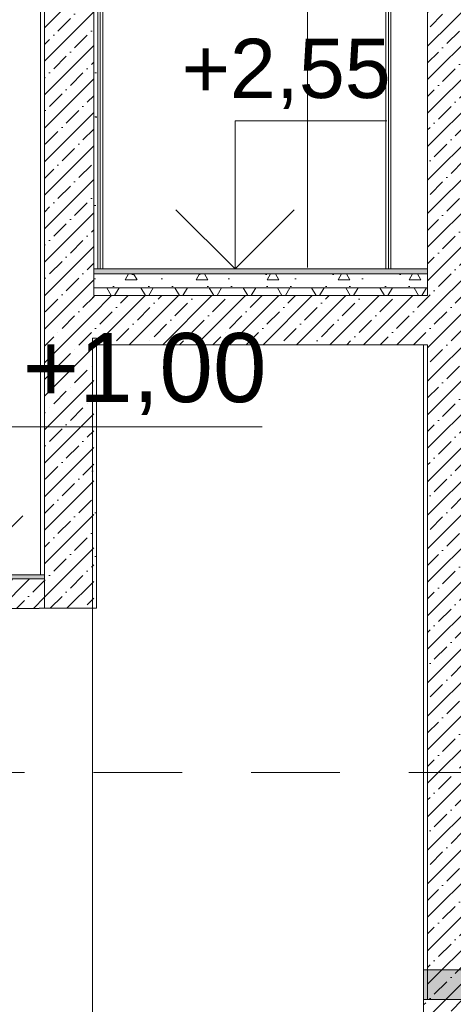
# Model space of a CAD drawing. Header units: millimetres. Extents: x -7244646 to -5701154, y 5723682 to 6071635.
# Tile 41 of 256: x -6385988 to -6383788, y 5738634 to 5743622. Entities that reach past the tile are written whole.
import ezdxf

# ---------------------------------------------------------------- set-up
doc = ezdxf.new("R2010")
doc.units = ezdxf.units.MM
doc.header["$MEASUREMENT"] = 0
doc.set_wipeout_variables(frame=1)
doc.linetypes.add('Dashed', pattern=[800, 450, -350])
doc.linetypes.add('Wipeout_Contour', pattern=[1000, 0, -1000])
for name, color, linetype, lineweight in [('0_Ном._пера__1', 7, 'Continuous', 0), ('0_Ном._пера__101', 252, 'Continuous', 0), ('0_Ном._пера__21', 7, 'Continuous', 5), ('АР-вертикальная связь - Лестница.АР_Ном._пера__1', 7, 'Continuous', 0), ('АР-вертикальная связь - Лестница.АР_Ном._пера__120', 7, 'Continuous', 0), ('АР-Стены внешние_Балконы _ лоджии.АР_Ном._пера__101', 252, 'Continuous', 0), ('АР-Стены_внешние_.АР_Ном._пера__120', 7, 'Continuous', 0), ('АР-Стены_внутренние_пилоны.АР_Ном._пера__1', 7, 'Continuous', 0), ('АР-Стены_внутренние_пилоны.АР_Ном._пера__120', 7, 'Continuous', 0), ('АР-Стены_Перегородки_межквартирные_200.АР_Ном._пера__120', 7, 'Continuous', 0), ('АР-Чертеж-Размеры.АР_Ном._пера__1', 7, 'Continuous', 0), ('АР-Чертеж-Размеры.АР_Ном._пера__120', 7, 'Continuous', 0), ('АР-Чертеж-Размеры.АР_Ном._пера__141', 7, 'Continuous', 5), ('Перекрытие_Ном._пера__1', 7, 'Continuous', 0), ('Перекрытие_Ном._пера__120', 7, 'Continuous', 0), ('Разрез_Заливки_Ном._пера__1', 7, 'Continuous', 0)]:
    doc.layers.add(name, color=color, linetype=linetype, lineweight=lineweight)
for name, color, linetype in [('АР-Стены_Перегородки_межквартирные_200.АР', 7, 'Continuous'), ('АР-Чертеж-Размеры.АР', 7, 'Continuous'), ('Разрез_Заливки', 7, 'Continuous')]:
    doc.layers.add(name, color=color, linetype=linetype)
doc.styles.add('РЎР“Р•РќР•Р\xa0Р\x98Р\xa0_РЎРўР\x98Р›Р¬_2', font='arial.ttf')
doc.dimstyles.new('СГЕНЕРИР_СТИЛЬ__1', dxfattribs={"dimtxt": 500, "dimasz": 237.5, "dimexe": 0.18, "dimexo": 43263.067461, "dimgap": 0, "dimtad": 1, "dimlfac": 0.001, "dimzin": 0, "dimdsep": 46, "dimtxsty": 'РЎР“Р•РќР•Р\xa0Р\x98Р\xa0_РЎРўР\x98Р›Р¬_2', "dimblk": 'ARROWHEAD_6', "dimblk1": 'ARROWHEAD_6', "dimblk2": 'ARROWHEAD_6', "dimcen": 0.09, "dimclrd": 7, "dimclre": 7, "dimclrt": 7, "dimadec": 0, "dimazin": 0, "dimtfac": 1, "dimtdec": 4, "dimtmove": 2, "dimatfit": 3, "dimfxl": 1, "dimtolj": 1, "dimtzin": 0, "dimarcsym": 0})
pattern_1 = [(45, (-7387333.12, 5739809.18), (-84.852814, 84.852814), []), (45, (-7387375.54, 5739851.61), (-84.852814, 84.852814), [90, -30, 0, -30])]
pattern_2 = [(45, (-7387333.12, 5740159.18), (-111.369318, 111.369318), [0, -105, 0, -157.5]), (110, (-7386983.12, 5740159.18), (148.001588, 53.868173), [0, -77, 0, -133])]

# ---------------------------------------------------------------- blocks, each defined once
blk = doc.blocks.new('*D52', base_point=(-7387333.1, 5739809.2))
at = {"layer": 'АР-Чертеж-Размеры.АР_Ном._пера__1', "color": 7, "linetype": 'Continuous', "lineweight": 0, "transparency": 16777216}
for p, q in [((-6411439.3, 5858499.2), (-6411439.3, 5858686.7)), ((-6411314.3, 5858374.2), (-6411564.3, 5858624.2)), ((-6388218.7, 5858499.2), (-6411673.7, 5858499.2)), ((-6411439.3, 5738589.2), (-6411439.3, 5858499.2)), ((-6411564.3, 5738714.2), (-6411314.3, 5738464.2)), ((-6411204.9, 5738589.2), (-6411673.7, 5738589.2)), ((-6411439.3, 5738401.7), (-6411439.3, 5738589.2))]:
    blk.add_line(p, q, dxfattribs=at)
at = {"layer": 'АР-Чертеж-Размеры.АР_Ном._пера__1', "color": 7, "lineweight": 0, "transparency": 16777216, "insert": (-6411889.3, 5853972.3), "char_height": 500, "attachment_point": 7, "rotation": 90, "style": 'РЎР“Р•РќР•Р\xa0Р\x98Р\xa0_РЎРўР\x98Р›Р¬_2'}
blk.add_mtext('\\A1;{\\pql;\\fArial|b0|i0|c204|p0;\\W1.000000;119,91}', dxfattribs=at)
blk = doc.blocks.new('ARROWHEAD_6')
at = {"color": 0, "linetype": 'Continuous', "lineweight": 0}
for p, q in [((-0.5, -0.5), (0.5, 0.5)), ((0, 0), (-1, 0))]:
    blk.add_line(p, q, dxfattribs=at)
blk = doc.blocks.new('Линейный Размер_6_3', base_point=(-6384895.6, 5742359.2))
at = {"layer": 'АР-Чертеж-Размеры.АР_Ном._пера__1', "color": 7, "linetype": 'Continuous', "lineweight": 0}
for q in [(-6385120.6, 5742359.2), (-6384670.6, 5742359.2)]:
    blk.add_line((-6384895.6, 5742359.2), q, dxfattribs=at)
at = {"layer": 'АР-Чертеж-Размеры.АР_Ном._пера__141', "color": 7, "linetype": 'Continuous', "lineweight": 5}
for p, q in [((-6384895.6, 5742359.2), (-6384895.6, 5743109.2)), ((-6384895.6, 5743109.2), (-6384125.1, 5743109.2)), ((-6384895.6, 5742359.2), (-6385195.6, 5742659.2)), ((-6384595.6, 5742659.2), (-6384895.6, 5742359.2))]:
    blk.add_line(p, q, dxfattribs=at)
at = {"layer": 'АР-Чертеж-Размеры.АР_Ном._пера__120', "color": 7, "lineweight": 0, "insert": (-6385166.1, 5743169.2), "char_height": 300, "attachment_point": 7, "style": 'РЎР“Р•РќР•Р\xa0Р\x98Р\xa0_РЎРўР\x98Р›Р¬_2'}
blk.add_mtext('\\A1;{\\pql;\\fArial|b0|i0|c204|p0;\\W1.000000;+2,55}', dxfattribs=at)
blk = doc.blocks.new('Линейный Размер_11_3', base_point=(-6386272.5, 5740809.4))
at = {"layer": 'АР-Чертеж-Размеры.АР_Ном._пера__1', "color": 7, "linetype": 'Continuous', "lineweight": 0}
for q in [(-6386497.5, 5740809.4), (-6386047.5, 5740809.4)]:
    blk.add_line((-6386272.5, 5740809.4), q, dxfattribs=at)
at = {"layer": 'АР-Чертеж-Размеры.АР_Ном._пера__141', "color": 7, "linetype": 'Continuous', "lineweight": 5}
for p, q in [((-6386272.5, 5740809.4), (-6386272.5, 5741559.4)), ((-6386272.5, 5741559.4), (-6384758, 5741559.4)), ((-6386272.5, 5740809.4), (-6386572.5, 5741109.4)), ((-6385972.5, 5741109.4), (-6386272.5, 5740809.4))]:
    blk.add_line(p, q, dxfattribs=at)
at = {"layer": 'АР-Чертеж-Размеры.АР_Ном._пера__120', "color": 7, "lineweight": 0, "insert": (-6385972.5, 5741619.4), "char_height": 350, "attachment_point": 7, "style": 'РЎР“Р•РќР•Р\xa0Р\x98Р\xa0_РЎРўР\x98Р›Р¬_2'}
blk.add_mtext('\\A1;{\\pql;\\fArial|b0|i0|c204|p0;\\W1.000000;+1,00}', dxfattribs=at)

msp = doc.modelspace()

# ---------------------------------------------------------------- hatches: boundary and pattern name
at = {"layer": '0_Ном._пера__1', "linetype": 'Continuous', "lineweight": 0}
h = msp.add_hatch(dxfattribs=at)
h.set_pattern_fill('ЖЕЛЕЗОБЕТОН__PROJECT__0003', style=0, pattern_type=2)
h.set_pattern_definition(pattern_1)
h.paths.add_polyline_path([(-6378784.171, 5738659.18), (-6378784.171, 5738409.18), (-6383938.774, 5738409.18), (-6383938.774, 5738659.18)])
at = {"layer": '0_Ном._пера__101', "linetype": 'Continuous', "lineweight": 0}
msp.add_hatch(color=252, dxfattribs=at).paths.add_polyline_path([(-6379029.103, 5738809.18), (-6379029.103, 5738659.18), (-6383938.774, 5738659.18), (-6383938.774, 5738809.18)])
at = {"layer": 'АР-вертикальная связь - Лестница.АР_Ном._пера__1', "linetype": 'Continuous', "lineweight": 0, "true_color": 0x000000}
msp.add_hatch(color=18, dxfattribs=at).paths.add_polyline_path([(-6387412.719, 5740789.4), (-6385862.134, 5740789.4), (-6385862.134, 5740809.4), (-6387412.719, 5740809.4)])
at = {"layer": 'АР-вертикальная связь - Лестница.АР_Ном._пера__1', "linetype": 'Continuous', "lineweight": 0}
h = msp.add_hatch(dxfattribs=at)
h.set_pattern_fill('ЖЕЛЕЗОБЕТОН__PROJECT__0003', style=0, pattern_type=2)
h.set_pattern_definition(pattern_1)
h.paths.add_polyline_path([(-6385862.134, 5740789.4), (-6387392.719, 5740789.4), (-6387392.719, 5740639.4), (-6385862.134, 5740639.4)])
at = {"layer": 'АР-Стены_внутренние_пилоны.АР_Ном._пера__1', "linetype": 'Continuous', "lineweight": 0}
h = msp.add_hatch(dxfattribs=at)
h.set_pattern_fill('ЖЕЛЕЗОБЕТОН__PROJECT__0003', style=0, pattern_type=2)
h.set_pattern_definition(pattern_1)
h.paths.add_polyline_path([(-6383668.774, 5738659.18), (-6383668.774, 5746709.18), (-6383918.777, 5746709.18), (-6383918.774, 5742009.18), (-6383918.774, 5741709.18), (-6383918.774, 5738659.18)])
at = {"layer": 'АР-Стены_внутренние_пилоны.АР_Ном._пера__1', "linetype": 'Continuous', "lineweight": 5}
h = msp.add_hatch(dxfattribs=at)
h.set_pattern_fill('ШТУКАТУРКА__ГИПС_01_0003', style=0, pattern_type=2)
h.set_pattern_definition(pattern_2)
h.paths.add_polyline_path([(-6385618.55, 5740640.4), (-6385598.55, 5740640.4), (-6385598.55, 5742009.172), (-6385618.55, 5742009.172)])
at = {"layer": 'Перекрытие_Ном._пера__1', "linetype": 'Continuous', "lineweight": 0}
h = msp.add_hatch(dxfattribs=at)
h.set_pattern_fill('ЖЕЛЕЗОБЕТОН__PROJECT__0003', style=0, pattern_type=2)
h.set_pattern_definition(pattern_1)
h.paths.add_polyline_path([(-6385618.55, 5742224.18), (-6385618.55, 5741974.18), (-6383918.774, 5741974.18), (-6383918.774, 5742224.18)])

# ---------------------------------------------------------------- linework, layer by layer
at = {"layer": '0_Ном._пера__1', "color": 7, "linetype": 'Continuous', "lineweight": 0, "flags": 128}
msp.add_lwpolyline([(-6379029.103, 5738809.18), (-6379029.103, 5738659.18), (-6383938.774, 5738659.18), (-6383938.774, 5738809.18)], close=True, dxfattribs=at)
at = {"layer": '0_Ном._пера__21', "color": 7, "linetype": 'Continuous', "lineweight": 5, "flags": 128}
msp.add_lwpolyline([(-6378784.171, 5738659.18), (-6378784.171, 5738409.18), (-6383938.774, 5738409.18), (-6383938.774, 5738659.18)], close=True, dxfattribs=at)
at = {"layer": 'АР-вертикальная связь - Лестница.АР_Ном._пера__120', "color": 7, "linetype": 'Continuous', "lineweight": 0}
msp.add_line((-6385862.134, 5740809.4), (-6387412.719, 5740809.4), dxfattribs=at)
at = {"layer": 'АР-вертикальная связь - Лестница.АР_Ном._пера__120', "color": 7, "linetype": 'Continuous', "lineweight": 5}
for p, q in [((-6385862.134, 5740789.4), (-6387392.719, 5740789.4)), ((-6385888.549, 5740639.4), (-6387047.302, 5740639.4)), ((-6385888.55, 5740640.4), (-6385888.549, 5740639.4))]:
    msp.add_line(p, q, dxfattribs=at)
at = {"layer": 'АР-Стены внешние_Балконы _ лоджии.АР_Ном._пера__101', "color": 252, "linetype": 'Dashed', "lineweight": 0}
msp.add_lwpolyline([(-6406413.794, 5739809.18), (-6333655.293, 5739809.18)], dxfattribs=at)
at = {"layer": 'АР-Стены_внешние_.АР_Ном._пера__120', "color": 7, "linetype": 'Continuous', "lineweight": 0}
for p, q in [((-6385618.547, 5738359.18), (-6385618.547, 5740640.4)), ((-6385618.877, 5738659.18), (-6385618.877, 5738709.18))]:
    msp.add_line(p, q, dxfattribs=at)
at = {"layer": 'АР-Стены_внутренние_пилоны.АР_Ном._пера__120', "color": 7, "linetype": 'Continuous', "lineweight": 0}
for p, q in [((-6385882.133, 5745109.18), (-6385882.133, 5740809.4)), ((-6385862.134, 5745109.18), (-6385862.134, 5740640.4)), ((-6385618.55, 5742009.172), (-6385618.55, 5740640.4)), ((-6385598.55, 5742009.172), (-6385598.55, 5740640.4)), ((-6383938.774, 5741974.18), (-6383938.774, 5738659.18)), ((-6383918.774, 5738659.18), (-6383938.774, 5738659.18))]:
    msp.add_line(p, q, dxfattribs=at)
at = {"layer": 'АР-Стены_внутренние_пилоны.АР_Ном._пера__120', "color": 7, "linetype": 'Continuous', "lineweight": 5}
msp.add_line((-6383668.774, 5738659.18), (-6383918.774, 5738659.18), dxfattribs=at)
at = {"layer": 'АР-Стены_внутренние_пилоны.АР_Ном._пера__120', "color": 7, "linetype": 'Continuous', "lineweight": 5, "flags": 128}
msp.add_lwpolyline([(-6383918.774, 5741974.18), (-6383918.774, 5738659.18)], dxfattribs=at)
at = {"layer": 'АР-Стены_внутренние_пилоны.АР_Ном._пера__120', "color": 7, "linetype": 'Continuous', "lineweight": 0, "flags": 128}
msp.add_lwpolyline([(-6385598.55, 5740640.4), (-6385618.55, 5740640.4), (-6385868.55, 5740640.4), (-6385888.55, 5740640.4)], dxfattribs=at)
at = {"layer": 'АР-Стены_Перегородки_межквартирные_200.АР_Ном._пера__120', "color": 7, "linetype": 'Continuous', "lineweight": 0}
for p, q in [((-6385566.551, 5744434.172), (-6385566.551, 5742359.172)), ((-6384528.551, 5742366.29), (-6384528.551, 5744434.172)), ((-6384130.551, 5742359.172), (-6384130.551, 5744434.172)), ((-6384117.55, 5742359.172), (-6384117.55, 5744447.172)), ((-6384105.55, 5742359.172), (-6384105.55, 5744459.172))]:
    msp.add_line(p, q, dxfattribs=at)
at = {"layer": 'Перекрытие_Ном._пера__120', "color": 7, "linetype": 'Continuous', "lineweight": 0}
for p, q in [((-6385598.55, 5742009.172), (-6385618.55, 5742009.172)), ((-6383918.774, 5741974.18), (-6385598.55, 5741974.18))]:
    msp.add_line(p, q, dxfattribs=at)

# ---------------------------------------------------------------- block references
at = {"layer": 'АР-Чертеж-Размеры.АР', "color": 7, "linetype": 'Continuous', "lineweight": 0}
for name, p in [('Линейный Размер_6_3', (-6384895.574, 5742359.172)), ('Линейный Размер_11_3', (-6386272.52, 5740809.4))]:
    msp.add_blockref(name, p, dxfattribs=at)

# ---------------------------------------------------------------- wipeouts: each hides what was drawn before it
at = {"color": 254, "linetype": 'Wipeout_Contour', "lineweight": 0, "ltscale": 34354070.26052628}
msp.add_wipeout([(-6385598.55, 5742366.172), (-6385591.55, 5742366.172), (-6385591.55, 5744459.172), (-6385598.55, 5744466.172)], dxfattribs=at).dxf.layer = 'АР-Стены_Перегородки_межквартирные_200.АР'

# ---------------------------------------------------------------- next in the draw order: hatches: boundary and pattern name
at = {"layer": 'АР-Стены_внутренние_пилоны.АР_Ном._пера__1', "linetype": 'Continuous', "lineweight": 0}
h = msp.add_hatch(dxfattribs=at)
h.set_pattern_fill('ЖЕЛЕЗОБЕТОН__PROJECT__0003', style=0, pattern_type=2)
h.set_pattern_definition(pattern_1)
h.paths.add_polyline_path([(-6385862.134, 5746709.18), (-6385862.134, 5740640.4), (-6385612.134, 5740640.4), (-6385612.134, 5742009.172), (-6385612.134, 5742359.172), (-6385612.134, 5746709.18)])
at = {"layer": 'АР-Стены_внутренние_пилоны.АР_Ном._пера__1', "linetype": 'Continuous', "lineweight": 5}
h = msp.add_hatch(dxfattribs=at)
h.set_pattern_fill('ШТУКАТУРКА__ГИПС_01_0003', style=0, pattern_type=2)
h.set_pattern_definition(pattern_2)
h.paths.add_polyline_path([(-6385618.55, 5742359.172), (-6385598.55, 5742359.172), (-6385598.55, 5746209.18), (-6385618.55, 5746209.18)])
at = {"layer": 'Перекрытие_Ном._пера__1', "linetype": 'Continuous', "lineweight": 0, "true_color": 0x000000}
msp.add_hatch(color=18, dxfattribs=at).paths.add_polyline_path([(-6383918.774, 5742359.172), (-6385612.148, 5742359.172), (-6385612.148, 5742334.18), (-6383918.774, 5742334.18)])

# ---------------------------------------------------------------- next in the draw order: linework, layer by layer
at = {"layer": 'АР-Стены_внутренние_пилоны.АР_Ном._пера__120', "color": 7, "linetype": 'Continuous', "lineweight": 0}
msp.add_line((-6385592.148, 5746709.18), (-6385592.148, 5742359.172), dxfattribs=at)
at = {"layer": 'АР-Стены_Перегородки_межквартирные_200.АР_Ном._пера__120', "color": 7, "linetype": 'Continuous', "lineweight": 0}
for p, q in [((-6385591.55, 5744459.172), (-6385591.55, 5742359.172)), ((-6385579.55, 5744447.172), (-6385579.55, 5742359.172))]:
    msp.add_line(p, q, dxfattribs=at)
at = {"layer": 'Перекрытие_Ном._пера__120', "color": 7, "linetype": 'Continuous', "lineweight": 0}
msp.add_line((-6383918.774, 5742359.172), (-6385612.148, 5742359.172), dxfattribs=at)

# ---------------------------------------------------------------- next in the draw order: wipeouts: each hides what was drawn before it
at = {"color": 254, "linetype": 'Wipeout_Contour', "lineweight": 0, "ltscale": 34348472.69684939}
msp.add_wipeout([(-6383918.774, 5742264.18), (-6385612.148, 5742264.18), (-6385612.148, 5742224.18), (-6383918.774, 5742224.18)], dxfattribs=at).dxf.layer = 'Разрез_Заливки'

# ---------------------------------------------------------------- next in the draw order: hatches: boundary and pattern name
at = {"layer": 'Разрез_Заливки_Ном._пера__1', "linetype": 'Continuous', "lineweight": 0}
h = msp.add_hatch(dxfattribs=at)
h.set_pattern_fill('ИЗОЛЯЦИЯ_02_0003', style=0, pattern_type=2)
h.set_pattern_definition([(60, (-7387333.12, 5739809.18), (-129.90381, 75), []), (120, (-7387333.12, 5739809.18), (129.90381, 75), [])])
h.paths.add_polyline_path([(-6383918.774, 5742264.18), (-6385612.148, 5742264.18), (-6385612.148, 5742224.18), (-6383918.774, 5742224.18)])

# ---------------------------------------------------------------- next in the draw order: linework, layer by layer
at = {"layer": 'Перекрытие_Ном._пера__120', "color": 7, "linetype": 'Continuous', "lineweight": 5}
msp.add_line((-6383918.774, 5742224.18), (-6385612.148, 5742224.18), dxfattribs=at)
at = {"layer": 'Разрез_Заливки_Ном._пера__1', "color": 7, "linetype": 'Continuous', "lineweight": 0, "flags": 128}
msp.add_lwpolyline([(-6383918.774, 5742264.18), (-6385612.148, 5742264.18), (-6385612.148, 5742224.18), (-6383918.774, 5742224.18)], close=True, dxfattribs=at)

# ---------------------------------------------------------------- next in the draw order: wipeouts: each hides what was drawn before it
at = {"color": 254, "linetype": 'Wipeout_Contour', "lineweight": 0, "ltscale": 34348619.81249192}
msp.add_wipeout([(-6383918.774, 5742334.18), (-6385612.148, 5742334.18), (-6385612.148, 5742264.18), (-6383918.774, 5742264.18)], dxfattribs=at).dxf.layer = 'Разрез_Заливки'

# ---------------------------------------------------------------- next in the draw order: hatches: boundary and pattern name
at = {"layer": 'Разрез_Заливки_Ном._пера__1', "linetype": 'Continuous', "lineweight": 0}
h = msp.add_hatch(dxfattribs=at)
h.set_pattern_fill('БЕТОН_02_0003', style=0, pattern_type=2)
h.set_pattern_definition([(0, (-7387333.1, 5739809.2), (0, 623.5383), [60, -300.00001]), (0, (-7387153.1, 5740120.95), (0, 623.5383), [60, -300.00001]), (60, (-7387333.1, 5739809.2), (-540.00002, 311.76916), [60, -300.00001]), (60, (-7386973.1, 5739809.2), (-540.00002, 311.76916), [60, -300.00001]), (120, (-7387273.1, 5739809.2), (540.00002, 311.76916), [60, -300.00001]), (120, (-7386913.1, 5739809.2), (540.00002, 311.76916), [60, -300.00001]), (0, (-7387333.12, 5739869.18), (0, 120.000005), [0, -120.000005, 0, -180.000007]), (45, (-7387273.12, 5739869.18), (-84.852817, 84.852817), [0, -90.000004, 0, -150.000006])])
h.paths.add_polyline_path([(-6383918.774, 5742334.18), (-6385612.148, 5742334.18), (-6385612.148, 5742264.18), (-6383918.774, 5742264.18)])

# ---------------------------------------------------------------- next in the draw order: linework, layer by layer
at = {"layer": 'АР-Стены_внутренние_пилоны.АР_Ном._пера__120', "color": 7, "linetype": 'Continuous', "lineweight": 5}
msp.add_line((-6383918.774, 5746709.18), (-6383918.774, 5742224.18), dxfattribs=at)
at = {"layer": 'АР-Стены_внутренние_пилоны.АР_Ном._пера__120', "color": 7, "linetype": 'Continuous', "lineweight": 0, "flags": 128}
msp.add_lwpolyline([(-6385612.148, 5746709.18), (-6385612.148, 5742359.172), (-6385612.148, 5742224.18)], dxfattribs=at)
at = {"layer": 'Разрез_Заливки_Ном._пера__1', "color": 7, "linetype": 'Continuous', "lineweight": 0, "flags": 128}
msp.add_lwpolyline([(-6383918.774, 5742334.18), (-6385612.148, 5742334.18), (-6385612.148, 5742264.18), (-6383918.774, 5742264.18)], close=True, dxfattribs=at)

# ---------------------------------------------------------------- next in the draw order: dimensions: what is measured, and where the dimension line sits
at = {"layer": 'АР-Чертеж-Размеры.АР', "color": 7, "linetype": 'Continuous', "lineweight": 0}
dim = msp.add_linear_dim(base=(-6411439.299, 5858499.18), p1=(-6410669.971, 5738589.18), p2=(-6383892.346, 5858499.18), angle=90, dimstyle='СГЕНЕРИР_СТИЛЬ__1', dxfattribs=at)
dim.commit()
dim.dimension.update_dxf_attribs({"geometry": '*D52', "text_midpoint": (-6412139.299, 5855000.125), "dimtype": 160, "text_rotation": 90})

doc.saveas('drawing.dxf')
